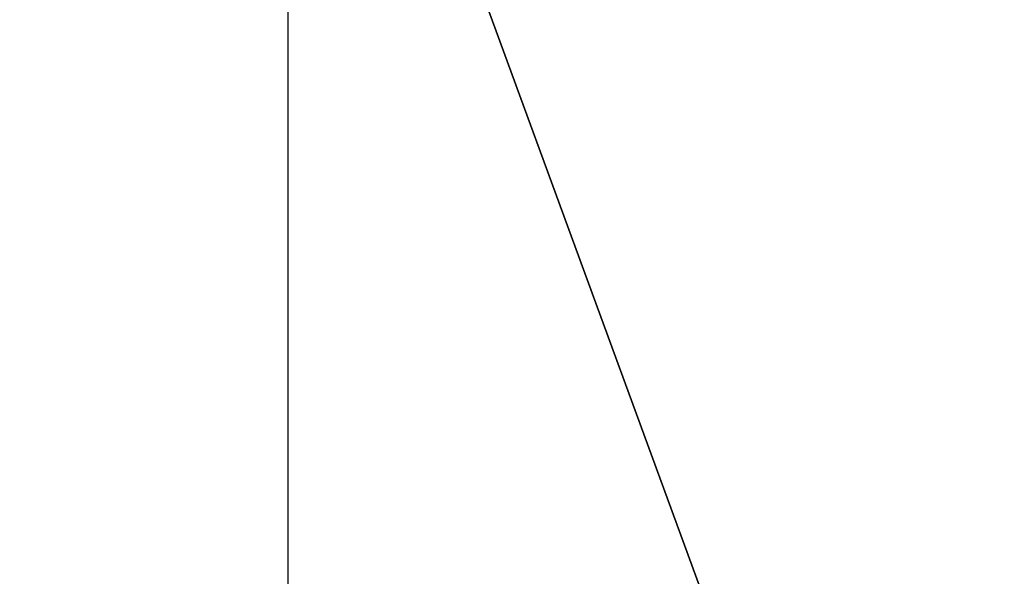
# Model space of a CAD drawing. Extents: x 0 to 80, y 0 to 80.
# Tile 150 of 256: x 8.2971566 to 8.297264, y 35.4221605 to 35.4222212. Entities that reach past the tile are written whole.
import ezdxf

# ---------------------------------------------------------------- set-up
doc = ezdxf.new("R2010")
doc.units = 0
doc.header["$LTSCALE"] = 25.4
doc.layers.get('0').update_dxf_attribs({"color": 13, "linetype": 'CONTINUOUS'})

# ---------------------------------------------------------------- blocks, each defined once
blk = doc.blocks.new('ORBIT-I-KINKIET-20-7806-78')
at = {"color": 7}
for p, q in [((24.69379997, 35.64608002, 304.97888184), (24.69379997, 35.76836014, 304.97888184)), ((24.69379997, 35.76836014, 304.97888184), (24.73859215, 35.64608002, 304.17984009)), ((24.69379997, 35.76836014, 304.97888184), (24.73859215, 35.64608002, 304.17984009))]:
    blk.add_line(p, q, dxfattribs=at)
mesh = blk.add_polyface(dxfattribs=at)
corners = [(25.04468727, 35.76836014, 343.57034302), (24.31997681, 35.64608002, 343.13531494), (25.04468727, 35.64608002, 343.57034302)]
mesh.append_faces([[corners[k] for k in face] for face in [(0, 1, 2)]], dxfattribs={"color": 7})
mesh = blk.add_polyface(dxfattribs=at)
corners = [(25.04468727, 35.76836014, 343.57034302), (24.31997681, 35.76836014, 343.13531494), (24.31997681, 35.64608002, 343.13531494)]
mesh.append_faces([[corners[k] for k in face] for face in [(0, 1, 2)]], dxfattribs={"color": 7})
mesh = blk.add_polyface(dxfattribs=at)
corners = [(24.69379997, 35.76836014, 304.97888184), (24.73859215, 35.64608002, 304.17984009), (24.69379997, 35.64608002, 304.97888184)]
mesh.append_faces([[corners[k] for k in face] for face in [(0, 1, 2)]], dxfattribs={"color": 7})
mesh = blk.add_polyface(dxfattribs=at)
corners = [(24.73859215, 35.76836014, 304.17984009), (24.73859215, 35.64608002, 304.17984009), (24.69379997, 35.76836014, 304.97888184)]
mesh.append_faces([[corners[k] for k in face] for face in [(0, 1, 2)]], dxfattribs={"color": 7})

msp = doc.modelspace()

# ---------------------------------------------------------------- block references
at = {"color": 0}
msp.add_blockref('ORBIT-I-KINKIET-20-7806-78', (-16.39661407, -0.34607825, -57.5), dxfattribs=at)

doc.saveas('drawing.dxf')
